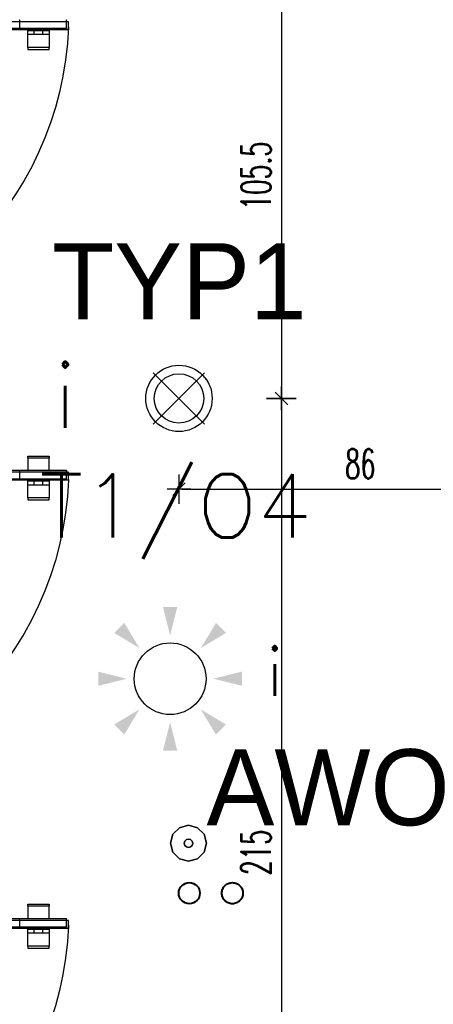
# Model space of a CAD drawing. Header units: centimetres. Extents: x -15121 to 30567, y -60641 to 0.
# Tile 121 of 256: x 6247 to 6345, y -25533 to -25300. Entities that reach past the tile are written whole.
import ezdxf
from ezdxf.enums import TextEntityAlignment as Align

# ---------------------------------------------------------------- set-up
doc = ezdxf.new("R2010")
doc.units = ezdxf.units.CM
doc.header["$LTSCALE"] = 60
doc.linetypes.add('DASHED', pattern=[19.05, 12.7, -6.35])
for name, color, linetype in [('AIKA lampy i wyłaczniki2', 150, 'Continuous'), ('AIKA lampy sanitariaty', 3, 'Continuous'), ('AIKA widoki wymiarowanie', 7, 'Continuous'), ('AIKA widokowe', 7, 'Continuous'), ('E_Oświetlenie - czujki ruchu', 3, 'Continuous'), ('E_Oświetlenie - Numer obwodu', 1, 'Continuous'), ('E_Oświetlenie - Opis', 4, 'Continuous')]:
    doc.layers.add(name, color=color, linetype=linetype)
doc.layers.add('IS_Działka (powrotna)', color=5, linetype='DASHED', lineweight=40, true_color=0x0000ff)
doc.layers.add('IS_Pion1', color=7, linetype='Continuous', lineweight=5)
doc.styles.add('SIMPLEX', font='simplex', dxfattribs={"width": 0.85})
doc.styles.add('TableTextStyle', font='txt')
doc.styles.add('wymiar', font='txt.shx', dxfattribs={"width": 0.6})
doc.dimstyles.new('Dwudziestka', dxfattribs={"dimtxt": 7, "dimasz": 0.7, "dimexe": 5, "dimexo": 0, "dimgap": 2.5, "dimtad": 1, "dimtoh": 1, "dimdec": 3, "dimrnd": 0.5, "dimdsep": 46, "dimtxsty": 'wymiar', "dimblk": 'znacznik', "dimcen": 0, "dimdle": 5, "dimse1": 1, "dimse2": 1, "dimclrd": 256, "dimclre": 256, "dimclrt": 256, "dimadec": 0, "dimazin": 0, "dimtfac": 0.4, "dimtdec": 3, "dimtix": 1, "dimtofl": 0, "dimtmove": 2, "dimatfit": 3, "dimldrblk": 'znacznik', "dimfxl": 1, "dimtolj": 1, "dimarcsym": 0})

# ---------------------------------------------------------------- blocks, each defined once
blk = doc.blocks.new('sl parawan')
at = {"layer": 'AIKA widokowe'}
for p, q in [((-139.12, 196.41), (-139.12, 198.39)), ((-128.09, 196.41), (-128.09, 198.39)), ((-139.62, 197.97), (-60.52, 197.97)), ((-139.62, 196.17), (-139.62, 197.97)), ((-139.62, 197.97), (-60.52, 197.97)), ((-60.52, 196.17), (-139.62, 196.17)), ((-60.52, 196.17), (-139.62, 196.17)), ((-139.06, 196.34), (-60.99, 196.34)), ((-135.03, 196.34), (-135.03, 191.9)), ((-130.03, 195.9), (-135.03, 195.9)), ((-133.53, 195), (-133.53, 195.9)), ((-131.53, 195), (-131.53, 195.9)), ((-130.03, 191.9), (-130.03, 196.34)), ((-130.03, 195), (-135.03, 195)), ((-135.08, 191.4), (-135.08, 191.9)), ((-135.08, 191.9), (-129.98, 191.9)), ((-129.98, 191.4), (-135.08, 191.4)), ((-129.98, 191.9), (-129.98, 191.4)), ((-129.98, 95.16), (-135.08, 95.16)), ((-135.08, 95.16), (-135.08, 94.66)), ((-135.08, 94.66), (-129.98, 94.66)), ((-135.03, 91.81), (-135.03, 94.66)), ((-130.03, 94.66), (-130.03, 91.81)), ((-129.98, 94.66), (-129.98, 95.16)), ((-139.62, 91.33), (-60.52, 91.33)), ((-139.62, 89.53), (-139.62, 91.33)), ((-139.62, 91.33), (-60.52, 91.33)), ((-139.12, 89.77), (-139.12, 91.75)), ((-60.99, 91.81), (-139.06, 91.81)), ((-128.09, 89.77), (-128.09, 91.75)), ((-60.52, 89.53), (-139.62, 89.53)), ((-60.52, 89.53), (-139.62, 89.53)), ((-139.06, 89.7), (-60.99, 89.7)), ((-135.03, 89.7), (-135.03, 85.26)), ((-130.03, 89.26), (-135.03, 89.26)), ((-133.53, 88.36), (-133.53, 89.26)), ((-131.53, 88.36), (-131.53, 89.26)), ((-130.03, 85.26), (-130.03, 89.7)), ((-130.03, 88.36), (-135.03, 88.36)), ((-135.08, 84.76), (-135.08, 85.26)), ((-135.08, 85.26), (-129.98, 85.26)), ((-129.98, 84.76), (-135.08, 84.76)), ((-129.98, 85.26), (-129.98, 84.76)), ((-129.98, -10.95), (-135.08, -10.95)), ((-135.08, -10.95), (-135.08, -11.45)), ((-135.08, -11.45), (-129.98, -11.45)), ((-135.03, -14.3), (-135.03, -11.45)), ((-130.03, -11.45), (-130.03, -14.3)), ((-129.98, -11.45), (-129.98, -10.95)), ((-139.62, -14.78), (-60.52, -14.78)), ((-139.62, -16.58), (-139.62, -14.78)), ((-139.62, -14.78), (-60.52, -14.78)), ((-139.12, -16.34), (-139.12, -14.36)), ((-60.99, -14.3), (-139.06, -14.3)), ((-128.09, -16.34), (-128.09, -14.36)), ((-60.52, -16.58), (-139.62, -16.58)), ((-60.52, -16.58), (-139.62, -16.58)), ((-139.06, -16.41), (-60.99, -16.41)), ((-135.03, -16.41), (-135.03, -20.85)), ((-130.03, -16.85), (-135.03, -16.85)), ((-130.03, -17.75), (-135.03, -17.75)), ((-133.53, -17.75), (-133.53, -16.85)), ((-131.53, -17.75), (-131.53, -16.85)), ((-130.03, -20.85), (-130.03, -16.41)), ((-135.08, -21.35), (-135.08, -20.85)), ((-135.08, -20.85), (-129.98, -20.85)), ((-129.98, -20.85), (-129.98, -21.35)), ((-129.98, -21.35), (-135.08, -21.35))]:
    blk.add_line(p, q, dxfattribs=at)
for centre, radius, start, end in [((-139.06, 198.39), 0.065, 90, 180), ((-128.03, 198.39), 0.065, 90, 180), ((-60.64, 199.87), 79.05, 182.2555, 269.9371), ((-139.06, 196.41), 0.065, 180, 270), ((-128.03, 196.41), 0.065, 180, 270), ((-139.06, 91.75), 0.065, 90, 180), ((-128.03, 91.75), 0.065, 90, 180), ((-60.64, 92.65), 79.05, 182.2555, 269.9371), ((-139.06, 89.77), 0.065, 180, 270), ((-128.03, 89.77), 0.065, 180, 270), ((-60.64, -12.8), 79.05, 182.2555, 269.9371), ((-139.06, -14.36), 0.065, 90, 180), ((-128.03, -14.36), 0.065, 90, 180), ((-139.06, -16.34), 0.065, 180, 270), ((-128.03, -16.34), 0.065, 180, 270)]:
    blk.add_arc(centre, radius, start, end, dxfattribs=at)
for p in [(-139.62, 196.17), (-128.59, 196.17), (-139.62, 89.53), (-128.59, 89.53), (-139.62, -16.58), (-128.59, -16.58)]:
    blk.add_point(p, dxfattribs=at)
blk = doc.blocks.new('Czujka ruchu 360')
at = {"layer": 'E_Oświetlenie - czujki ruchu'}
blk.add_circle((0, 0), 11.31, dxfattribs=at)
for points in [[(0, 13.68), (-2.25, 22.68), (2.25, 22.68), (-2.25, 22.68)], [(-9.67, 9.67), (-17.63, 14.45), (-14.45, 17.63), (-17.63, 14.45)], [(9.67, 9.67), (17.63, 14.45), (14.45, 17.63), (17.63, 14.45)], [(-13.68, 0), (-22.68, -2.25), (-22.68, 2.25), (-22.68, -2.25)], [(13.68, 0), (22.68, -2.25), (22.68, 2.25), (22.68, -2.25)], [(-9.67, -9.67), (-14.45, -17.63), (-17.63, -14.45), (-14.45, -17.63)], [(9.67, -9.67), (14.45, -17.63), (17.63, -14.45), (14.45, -17.63)], [(0, -13.68), (-2.25, -22.68), (2.25, -22.68), (-2.25, -22.68)]]:
    blk.add_solid(points, dxfattribs=at)
at = {"layer": 'E_Oświetlenie - Numer obwodu', "style": 'SIMPLEX'}
blk.add_attdef('OBWÓD', text='', height=15, dxfattribs=at).set_placement((0, -42.53), align=Align.CENTER)
at = {"layer": 'E_Oświetlenie - Opis', "style": 'SIMPLEX'}
for tag, p in [('SYMBOL', (-34.22, 26.89)), ('OPIS1', (26.83, -1.12))]:
    blk.add_attdef(tag, p, '', height=15, dxfattribs=at)
blk = doc.blocks.new('opis lamp')
at = {"layer": 'E_Oświetlenie - Numer obwodu', "style": 'SIMPLEX'}
blk.add_attdef('OBWÓD', text='', height=15, dxfattribs=at).set_placement((-9.46, -1.18), align=Align.CENTER)
at = {"layer": 'E_Oświetlenie - Opis', "style": 'SIMPLEX'}
blk.add_attdef('OPIS1', (55.72, 42.77), '', height=15, dxfattribs=at)
blk = doc.blocks.new('znacznik')
at = {"color": 0}
for points in [[(0, -5), (0, 5)], [(-4, 0), (4, 0)]]:
    blk.add_lwpolyline(points, dxfattribs=at)
at = {"color": 1}
blk.add_lwpolyline([(-2.12, -2.12), (2.12, 2.12)], dxfattribs=at)
blk = doc.blocks.new('*D6261')
at = {"layer": 'AIKA widoki wymiarowanie', "lineweight": -2, "transparency": 16777216}
blk.add_line((6308.92, -25285), (6308.92, -25389.01), dxfattribs=at)
at = {"layer": 'Defpoints', "color": 0, "transparency": 16777216}
for p in [(6286.52, -25284.3), (6284.7, -25389.71), (6308.92, -25389.71)]:
    blk.add_point(p, dxfattribs=at)
at = {"layer": 'AIKA widoki wymiarowanie', "lineweight": -2, "transparency": 16777216, "xscale": 0.7, "yscale": 0.7, "zscale": 0.7}
for p, rotation in [((6308.92, -25284.3), 90), ((6308.92, -25389.71), 270)]:
    blk.add_blockref('znacznik', p, dxfattribs=dict(at, rotation=rotation))
at = {"layer": 'AIKA widoki wymiarowanie', "transparency": 16777216, "insert": (6302.92, -25337), "char_height": 7, "attachment_point": 5, "rotation": 90, "style": 'wymiar'}
blk.add_mtext('\\A1;105.5', dxfattribs=at)
blk = doc.blocks.new('*D6262')
at = {"layer": 'AIKA widoki wymiarowanie', "lineweight": -2, "transparency": 16777216}
blk.add_line((6308.92, -25390.41), (6308.92, -25604.01), dxfattribs=at)
at = {"layer": 'Defpoints', "color": 0, "transparency": 16777216}
for p in [(6284.7, -25389.71), (6284.7, -25604.71), (6308.92, -25604.71)]:
    blk.add_point(p, dxfattribs=at)
at = {"layer": 'AIKA widoki wymiarowanie', "lineweight": -2, "transparency": 16777216, "xscale": 0.7, "yscale": 0.7, "zscale": 0.7}
for p, rotation in [((6308.92, -25389.71), 90), ((6308.92, -25604.71), 270)]:
    blk.add_blockref('znacznik', p, dxfattribs=dict(at, rotation=rotation))
at = {"layer": 'AIKA widoki wymiarowanie', "transparency": 16777216, "insert": (6302.92, -25497.21), "char_height": 7, "attachment_point": 5, "rotation": 90, "style": 'wymiar'}
blk.add_mtext('\\A1;215', dxfattribs=at)
blk = doc.blocks.new('*D6264')
at = {"layer": 'AIKA widoki wymiarowanie', "lineweight": -2, "transparency": 16777216}
blk.add_line((6285.4, -25411.18), (6369.76, -25411.18), dxfattribs=at)
at = {"layer": 'Defpoints', "color": 0, "transparency": 16777216}
for p in [(6284.7, -25389.71), (6370.46, -25400.17), (6370.46, -25411.18)]:
    blk.add_point(p, dxfattribs=at)
at = {"layer": 'AIKA widoki wymiarowanie', "lineweight": -2, "transparency": 16777216, "xscale": 0.7, "yscale": 0.7, "zscale": 0.7, "rotation": 180}
blk.add_blockref('znacznik', (6284.7, -25411.18), dxfattribs=at)
at = {"layer": 'AIKA widoki wymiarowanie', "lineweight": -2, "transparency": 16777216, "xscale": 0.7, "yscale": 0.7, "zscale": 0.7}
blk.add_blockref('znacznik', (6370.46, -25411.18), dxfattribs=at)
at = {"layer": 'AIKA widoki wymiarowanie', "transparency": 16777216, "insert": (6327.58, -25405.18), "char_height": 7, "attachment_point": 5, "style": 'wymiar'}
blk.add_mtext('\\A1;86', dxfattribs=at)

msp = doc.modelspace()

# ---------------------------------------------------------------- linework, layer by layer
at = {"layer": 'AIKA lampy i wyłaczniki2'}
for p, q in [((6278.6233, -25383.6364), (6290.7704, -25395.7835)), ((6290.7704, -25383.6364), (6278.6233, -25395.7835))]:
    msp.add_line(p, q, dxfattribs=at)
for radius in [7.8449, 5.8413]:
    msp.add_circle((6284.6969, -25389.7099), radius, dxfattribs=at)
at = {"layer": 'AIKA lampy sanitariaty'}
for points in [[(6283.2672, -25492.8857, 0), (6284.8219, -25491.331, 0)], [(6284.8219, -25491.331, 0), (6283.2672, -25492.8857, 0)], [(6284.8219, -25491.331, 0), (6283.2672, -25492.8857, 0)], [(6283.2672, -25492.8857, 0), (6284.8219, -25491.331, 0)], [(6284.8219, -25491.331, 0), (6286.9469, -25490.7607, 0)], [(6286.9469, -25490.7607, 0), (6284.8219, -25491.331, 0)], [(6286.9469, -25490.7607, 0), (6284.8219, -25491.331, 0)], [(6284.8219, -25491.331, 0), (6286.9469, -25490.7607, 0)], [(6286.9469, -25490.7607, 0), (6289.0719, -25491.331, 0)], [(6289.0719, -25491.331, 0), (6286.9469, -25490.7607, 0)], [(6289.0719, -25491.331, 0), (6286.9469, -25490.7607, 0)], [(6286.9469, -25490.7607, 0), (6289.0719, -25491.331, 0)], [(6289.0719, -25491.331, 0), (6290.6265, -25492.8857, 0)], [(6290.6265, -25492.8857, 0), (6289.0719, -25491.331, 0)], [(6290.6265, -25492.8857, 0), (6289.0719, -25491.331, 0)], [(6289.0719, -25491.331, 0), (6290.6265, -25492.8857, 0)], [(6282.6969, -25495.0107, 0), (6283.2672, -25492.8857, 0)], [(6283.2672, -25492.8857, 0), (6282.6969, -25495.0107, 0)], [(6283.2672, -25492.8857, 0), (6282.6969, -25495.0107, 0)], [(6282.6969, -25495.0107, 0), (6283.2672, -25492.8857, 0)], [(6286.9469, -25494.0107, 0), (6286.4469, -25494.1455, 0)], [(6286.4469, -25494.1455, 0), (6286.9469, -25494.0107, 0)], [(6287.4469, -25494.1455, 0), (6286.9469, -25494.0107, 0)], [(6286.9469, -25494.0107, 0), (6287.4469, -25494.1455, 0)], [(6290.6265, -25492.8857, 0), (6291.1969, -25495.0107, 0)], [(6291.1969, -25495.0107, 0), (6290.6265, -25492.8857, 0)], [(6291.1969, -25495.0107, 0), (6290.6265, -25492.8857, 0)], [(6290.6265, -25492.8857, 0), (6291.1969, -25495.0107, 0)], [(6283.2672, -25497.1357, 0), (6282.6969, -25495.0107, 0)], [(6282.6969, -25495.0107, 0), (6283.2672, -25497.1357, 0)], [(6282.6969, -25495.0107, 0), (6283.2672, -25497.1357, 0)], [(6283.2672, -25497.1357, 0), (6282.6969, -25495.0107, 0)], [(6286.0797, -25494.5107, 0), (6285.9469, -25495.0107, 0)], [(6285.9469, -25495.0107, 0), (6286.0797, -25494.5107, 0)], [(6285.9469, -25495.0107, 0), (6286.0797, -25495.5107, 0)], [(6286.0797, -25495.5107, 0), (6285.9469, -25495.0107, 0)], [(6286.4469, -25494.1455, 0), (6286.0797, -25494.5107, 0)], [(6286.0797, -25494.5107, 0), (6286.4469, -25494.1455, 0)], [(6286.0797, -25495.5107, 0), (6286.4469, -25495.8759, 0)], [(6286.4469, -25495.8759, 0), (6286.0797, -25495.5107, 0)], [(6286.4469, -25495.8759, 0), (6286.9469, -25496.0107, 0)], [(6286.9469, -25496.0107, 0), (6286.4469, -25495.8759, 0)], [(6286.9469, -25496.0107, 0), (6287.4469, -25495.8759, 0)], [(6287.4469, -25495.8759, 0), (6286.9469, -25496.0107, 0)], [(6287.814, -25494.5107, 0), (6287.4469, -25494.1455, 0)], [(6287.4469, -25494.1455, 0), (6287.814, -25494.5107, 0)], [(6287.4469, -25495.8759, 0), (6287.814, -25495.5107, 0)], [(6287.814, -25495.5107, 0), (6287.4469, -25495.8759, 0)], [(6287.9469, -25495.0107, 0), (6287.814, -25494.5107, 0)], [(6287.814, -25494.5107, 0), (6287.9469, -25495.0107, 0)], [(6287.814, -25495.5107, 0), (6287.9469, -25495.0107, 0)], [(6287.9469, -25495.0107, 0), (6287.814, -25495.5107, 0)], [(6291.1969, -25495.0107, 0), (6290.6265, -25497.1357, 0)], [(6290.6265, -25497.1357, 0), (6291.1969, -25495.0107, 0)], [(6290.6265, -25497.1357, 0), (6291.1969, -25495.0107, 0)], [(6291.1969, -25495.0107, 0), (6290.6265, -25497.1357, 0)], [(6284.8219, -25498.6904, 0), (6283.2672, -25497.1357, 0)], [(6283.2672, -25497.1357, 0), (6284.8219, -25498.6904, 0)], [(6283.2672, -25497.1357, 0), (6284.8219, -25498.6904, 0)], [(6284.8219, -25498.6904, 0), (6283.2672, -25497.1357, 0)], [(6286.9469, -25499.2607, 0), (6284.8219, -25498.6904, 0)], [(6284.8219, -25498.6904, 0), (6286.9469, -25499.2607, 0)], [(6284.8219, -25498.6904, 0), (6286.9469, -25499.2607, 0)], [(6286.9469, -25499.2607, 0), (6284.8219, -25498.6904, 0)], [(6289.0719, -25498.6904, 0), (6286.9469, -25499.2607, 0)], [(6286.9469, -25499.2607, 0), (6289.0719, -25498.6904, 0)], [(6286.9469, -25499.2607, 0), (6289.0719, -25498.6904, 0)], [(6289.0719, -25498.6904, 0), (6286.9469, -25499.2607, 0)], [(6290.6265, -25497.1357, 0), (6289.0719, -25498.6904, 0)], [(6289.0719, -25498.6904, 0), (6290.6265, -25497.1357, 0)], [(6289.0719, -25498.6904, 0), (6290.6265, -25497.1357, 0)], [(6290.6265, -25497.1357, 0), (6289.0719, -25498.6904, 0)]]:
    msp.add_polyline3d(points, dxfattribs=at)
at = {"layer": 'IS_Działka (powrotna)', "ltscale": 0.03}
msp.add_circle((6297.3249, -25506.8363), 2.5, dxfattribs=at)
at = {"layer": 'IS_Pion1', "color": 1, "lineweight": 40}
msp.add_circle((6287.1324, -25506.8363, -289.1), 2.5, dxfattribs=at)

# ---------------------------------------------------------------- block references
at = {"layer": 'AIKA lampy sanitariaty'}
ref = msp.add_blockref('opis lamp', (6261.7288, -25394.6946, 1), dxfattribs=at)
ref.add_attrib('OBWÓD', 'T1/O4', dxfattribs={"layer": 'E_Oświetlenie - Numer obwodu', "height": 15, "style": 'SIMPLEX'}).set_placement((6283.885, -25422.6626, 1), align=Align.CENTER)
ref.add_attrib('OPIS1', 'i', (6255.2556, -25396.6983, 1), dxfattribs={"layer": 'E_Oświetlenie - Opis', "height": 15, "style": 'SIMPLEX'})
ref = msp.add_blockref('Czujka ruchu 360', (6282.6047, -25456.065, 105.6527), dxfattribs=dict(at, xscale=0.75, yscale=0.75, zscale=0.75))
ref.add_attrib('OPIS1', 'i', (6305.3912, -25460.1304, 105.6527), dxfattribs={"layer": 'E_Oświetlenie - Opis', "height": 11.25, "style": 'SIMPLEX'})
at = {"layer": 'AIKA widokowe', "color": 8, "xscale": -1}
msp.add_blockref('sl parawan', (6118.9623, -25498.4973), dxfattribs=at)

# ---------------------------------------------------------------- texts
at = {"layer": 'AIKA lampy sanitariaty', "style": 'TableTextStyle'}
for s, p in [('TYP1', (6254.6773, -25370.9612)), ('AWO', (6291.1969, -25490.7607))]:
    msp.add_text(s, height=18, dxfattribs=at).set_placement(p)

# ---------------------------------------------------------------- dimensions: what is measured, and where the dimension line sits
at = {"layer": 'AIKA widoki wymiarowanie'}
for base, p1, p2, picture, middle in [((6308.9158, -25389.7099), (6286.516, -25284.2983), (6284.6969, -25389.7099), '*D6261', (6302.9158, -25337.0041)), ((6308.9158, -25604.7119), (6284.6969, -25389.7099), (6284.6969, -25604.7119), '*D6262', (6302.9158, -25497.2109))]:
    dim = msp.add_linear_dim(base=base, p1=p1, p2=p2, angle=90, dimstyle='Dwudziestka', dxfattribs=at)
    dim.commit()
    dim.dimension.update_dxf_attribs({"geometry": picture, "text_midpoint": middle})
dim = msp.add_linear_dim(base=(6370.4623, -25411.1806), p1=(6284.6969, -25389.7099), p2=(6370.4623, -25400.1652), dimstyle='Dwudziestka', dxfattribs=at)
dim.commit()
dim.dimension.update_dxf_attribs({"geometry": '*D6264', "text_midpoint": (6327.5796, -25405.1806)})

doc.saveas('drawing.dxf')
